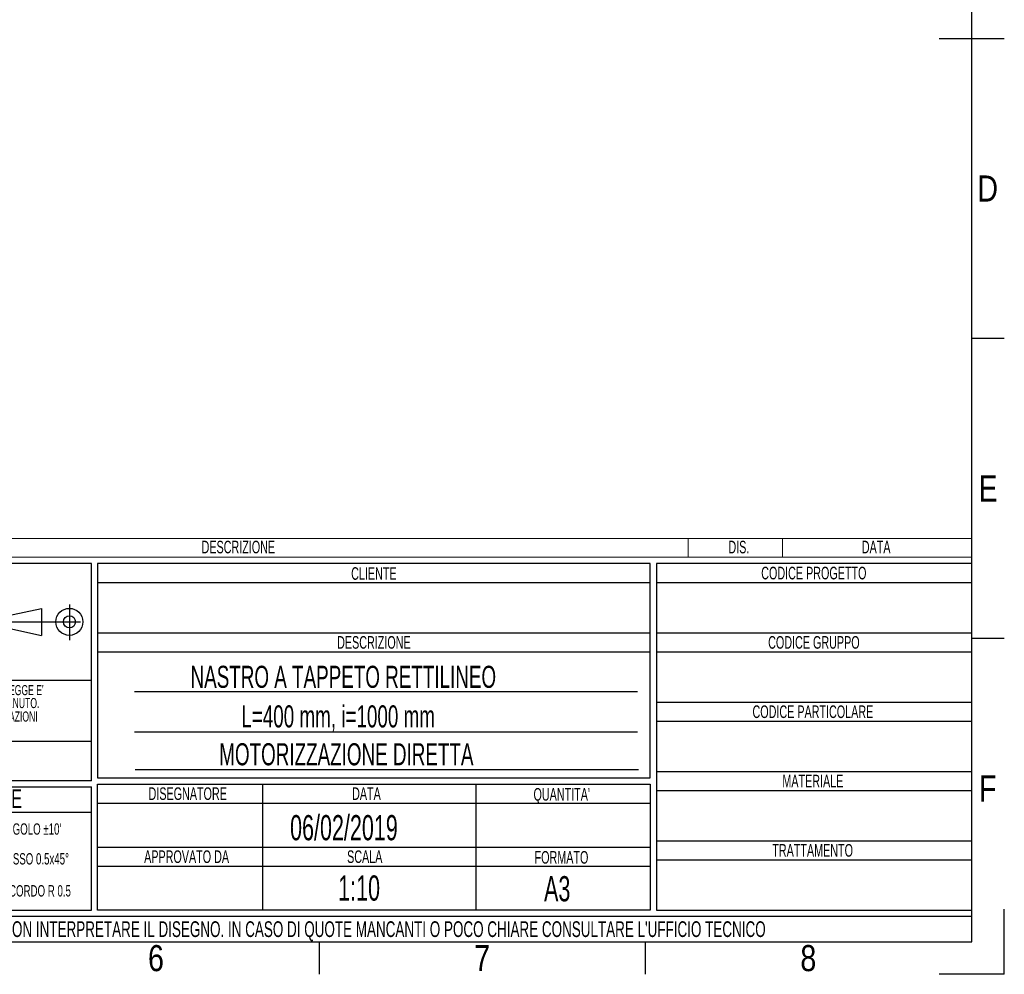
# Model space of a CAD drawing. Header units: millimetres. Extents: x 0 to 420, y 0 to 297.
# Tile 13 of 14: x 264 to 420, y 0 to 151. Entities that reach past the tile are written whole.
import ezdxf
from ezdxf.enums import TextEntityAlignment as Align

# ---------------------------------------------------------------- set-up
doc = ezdxf.new("R2010")
doc.units = ezdxf.units.MM
doc.linetypes.add('CENTERX2', pattern=[20.32, 12.7, -2.54, 2.54, -2.54])
doc.layers.add('CARTIGLIO', color=140, linetype='Continuous')
doc.styles.add('SLDTEXTSTYLE0', font='TXT', dxfattribs={"width": 0.638298})
doc.styles.add('SLDTEXTSTYLE1', font='TXT', dxfattribs={"width": 0.675})
doc.styles.add('SLDTEXTSTYLE2', font='TXT', dxfattribs={"width": 0.821468})

# ---------------------------------------------------------------- blocks, each defined once
blk = doc.blocks.new('SW_NOTE_0')
at = {"layer": 'CARTIGLIO', "color": 0, "insert": (7.53, 2.58), "char_height": 2, "attachment_point": 2, "style": 'SLDTEXTSTYLE0'}
blk.add_mtext('TRATTAMENTO', dxfattribs=at)
blk = doc.blocks.new('SW_NOTE_0_1')
at = {"layer": 'CARTIGLIO', "color": 0, "insert": (85.41, 3.22), "char_height": 2.5, "attachment_point": 2, "style": 'SLDTEXTSTYLE0'}
blk.add_mtext("ATTENZIONE: NON INTERPRETARE IL DISEGNO. IN CASO DI QUOTE MANCANTI O POCO CHIARE CONSULTARE L'UFFICIO TECNICO", dxfattribs=at)
blk = doc.blocks.new('SW_NOTE_0_2')
at = {"layer": 'CARTIGLIO', "color": 0, "insert": (3.51, 2.58), "char_height": 2, "attachment_point": 2, "style": 'SLDTEXTSTYLE0'}
blk.add_mtext('SCALA', dxfattribs=at)
blk = doc.blocks.new('SW_NOTE_0_3')
at = {"layer": 'CARTIGLIO', "color": 0, "insert": (8.67, 2.58), "char_height": 2, "attachment_point": 2, "style": 'SLDTEXTSTYLE0'}
blk.add_mtext('APPROVATO DA', dxfattribs=at)
blk = doc.blocks.new('SW_NOTE_0_4')
at = {"layer": 'CARTIGLIO', "color": 0, "insert": (5.4, 2.58), "char_height": 2, "attachment_point": 2, "style": 'SLDTEXTSTYLE0'}
blk.add_mtext('FORMATO', dxfattribs=at)
blk = doc.blocks.new('SW_NOTE_0_5')
at = {"layer": 'CARTIGLIO', "color": 0, "insert": (7.61, 2.58), "char_height": 2, "attachment_point": 2, "style": 'SLDTEXTSTYLE0'}
blk.add_mtext('DISEGNATORE', dxfattribs=at)
blk = doc.blocks.new('SW_NOTE_0_6')
at = {"layer": 'CARTIGLIO', "color": 0, "insert": (2.85, 2.58), "char_height": 2, "attachment_point": 2, "style": 'SLDTEXTSTYLE0'}
blk.add_mtext('DATA', dxfattribs=at)
blk = doc.blocks.new('SW_NOTE_0_7')
at = {"layer": 'CARTIGLIO', "color": 0, "insert": (5.56, 2.58), "char_height": 2, "attachment_point": 2, "style": 'SLDTEXTSTYLE0'}
blk.add_mtext("QUANTITA'", dxfattribs=at)
blk = doc.blocks.new('SW_NOTE_0_8')
at = {"layer": 'CARTIGLIO', "color": 0, "insert": (7.1, 2.58), "char_height": 2, "attachment_point": 2, "style": 'SLDTEXTSTYLE0'}
blk.add_mtext('DESCRIZIONE', dxfattribs=at)
blk = doc.blocks.new('SW_NOTE_0_9')
at = {"layer": 'CARTIGLIO', "color": 0, "insert": (4.23, 2.58), "char_height": 2, "attachment_point": 2, "style": 'SLDTEXTSTYLE0'}
blk.add_mtext('CLIENTE', dxfattribs=at)
blk = doc.blocks.new('SW_NOTE_0_10')
at = {"layer": 'CARTIGLIO', "color": 0, "insert": (5.69, 2.58), "char_height": 2, "attachment_point": 2, "style": 'SLDTEXTSTYLE0'}
blk.add_mtext('MATERIALE', dxfattribs=at)
blk = doc.blocks.new('SW_NOTE_0_11')
at = {"layer": 'CARTIGLIO', "color": 0, "insert": (12.15, 2.58), "char_height": 2, "attachment_point": 2, "style": 'SLDTEXTSTYLE0'}
blk.add_mtext('CODICE PARTICOLARE', dxfattribs=at)
blk = doc.blocks.new('SW_NOTE_0_12')
at = {"layer": 'CARTIGLIO', "color": 0, "insert": (9.55, 2.58), "char_height": 2, "attachment_point": 2, "style": 'SLDTEXTSTYLE0'}
blk.add_mtext('CODICE GRUPPO', dxfattribs=at)
blk = doc.blocks.new('SW_NOTE_0_13')
at = {"layer": 'CARTIGLIO', "color": 0, "insert": (10.69, 2.58), "char_height": 2, "attachment_point": 2, "style": 'SLDTEXTSTYLE0'}
blk.add_mtext('CODICE PROGETTO', dxfattribs=at)
blk = doc.blocks.new('SW_NOTE_0_14')
at = {"layer": 'CARTIGLIO', "color": 0, "insert": (6.68, 2.32), "char_height": 1.8, "attachment_point": 2, "style": 'SLDTEXTSTYLE0'}
blk.add_mtext("ANGOLO ±10'", dxfattribs=at)
blk = doc.blocks.new('SW_NOTE_0_15')
at = {"layer": 'CARTIGLIO', "color": 0, "insert": (23.94, 3.87), "char_height": 3, "attachment_point": 2, "style": 'SLDTEXTSTYLE0'}
blk.add_mtext('TOLLERANZE DI LAVORAZIONE', dxfattribs=at)
blk = doc.blocks.new('SW_NOTE_0_16')
at = {"layer": 'CARTIGLIO', "color": 0, "insert": (21.07, 5.8), "char_height": 4.5, "attachment_point": 2, "style": 'SLDTEXTSTYLE1'}
blk.add_mtext('CONFIDENZIALE', dxfattribs=at)
blk = doc.blocks.new('SW_NOTE_0_17')
at = {"layer": 'CARTIGLIO', "color": 0, "insert": (28.04, 2.06), "char_height": 1.6, "attachment_point": 2, "style": 'SLDTEXTSTYLE0'}
blk.add_mtext('DISEGNO ESEGUITO CON CAD NON SONO AMMESSE VARIAZIONI', dxfattribs=at)
blk = doc.blocks.new('SW_NOTE_0_18')
at = {"layer": 'CARTIGLIO', "color": 0, "insert": (27.34, 2.06), "char_height": 1.6, "attachment_point": 2, "style": 'SLDTEXTSTYLE0'}
blk.add_mtext('VIETATO RIPRODURRE O COMUNICARNE A TERZI IL CONTENUTO.', dxfattribs=at)
blk = doc.blocks.new('SW_NOTE_0_19')
at = {"layer": 'CARTIGLIO', "color": 0, "insert": (7.59, 2.32), "char_height": 1.8, "attachment_point": 2, "style": 'SLDTEXTSTYLE0'}
blk.add_mtext('SMUSSO 0.5x45°', dxfattribs=at)
blk = doc.blocks.new('SW_NOTE_0_21')
at = {"layer": 'CARTIGLIO', "color": 0, "char_height": 1.6, "attachment_point": 2, "style": 'SLDTEXTSTYLE0'}
for s, insert in [("DISEGNO DI PROPRIETA'", (10.28, 2.06)), ('ALUSIC srl', (25.45, 2.06)), (". A TERMINI DI LEGGE E'", (39.41, 2.06))]:
    blk.add_mtext(s, dxfattribs=dict(at, insert=insert))
blk = doc.blocks.new('SW_NOTE_0_22')
at = {"layer": 'CARTIGLIO', "color": 0, "insert": (8.57, 2.32), "char_height": 1.8, "attachment_point": 2, "style": 'SLDTEXTSTYLE0'}
blk.add_mtext('RACCORDO R 0.5', dxfattribs=at)
blk = doc.blocks.new('SW_NOTE_0_28')
at = {"layer": 'CARTIGLIO', "color": 0, "insert": (2.85, 2.58), "char_height": 2, "attachment_point": 2, "style": 'SLDTEXTSTYLE0'}
blk.add_mtext('DATA', dxfattribs=at)
blk = doc.blocks.new('SW_NOTE_0_29')
at = {"layer": 'CARTIGLIO', "color": 0, "insert": (7.1, 2.58), "char_height": 2, "attachment_point": 2, "style": 'SLDTEXTSTYLE0'}
blk.add_mtext('DESCRIZIONE', dxfattribs=at)
blk = doc.blocks.new('SW_NOTE_0_30')
at = {"layer": 'CARTIGLIO', "color": 0, "insert": (1.97, 2.58), "char_height": 2, "attachment_point": 2, "style": 'SLDTEXTSTYLE0'}
blk.add_mtext('DIS.', dxfattribs=at)
blk = doc.blocks.new('Cartiglio ALUSIC')
at = {"color": 161, "linetype": 'Continuous', "lineweight": 18}
for p, q in [((113.97, 154), (313.62, 154)), ((268.62, 154), (268.62, 151)), ((283.62, 154), (283.62, 151)), ((313.62, 151), (313.62, 154)), ((113.97, 151), (313.62, 151))]:
    blk.add_line(p, q, dxfattribs=at)
at = {"layer": 'CARTIGLIO'}
for p, q in [((173.97, 150), (113.97, 150)), ((173.97, 115.55), (173.97, 150)), ((262.62, 150), (174.97, 150)), ((174.97, 150), (174.97, 116)), ((262.62, 116), (262.62, 150)), ((313.62, 150), (263.62, 150)), ((263.62, 150), (263.62, 95)), ((313.62, 95), (313.62, 150)), ((174.97, 147), (262.62, 147)), ((263.62, 147), (313.62, 147)), ((160.56, 141.71), (166.06, 142.89)), ((166.06, 142.89), (166.06, 138.61)), ((160.56, 139.79), (166.06, 138.61)), ((174.97, 139), (262.62, 139)), ((263.62, 139), (313.62, 139)), ((174.97, 136), (262.62, 136)), ((263.62, 136), (313.62, 136)), ((113.97, 131.5), (173.97, 131.5)), ((260.62, 129.67), (180.8, 129.67)), ((263.62, 128), (313.62, 128)), ((263.62, 125), (313.62, 125)), ((180.8, 123.31), (260.62, 123.31)), ((173.97, 121.76), (113.97, 121.76)), ((180.92, 117.32), (260.74, 117.32)), ((174.97, 116), (262.62, 116)), ((263.62, 117), (313.62, 117)), ((173.97, 115.55), (113.97, 115.55)), ((113.97, 114.55), (173.97, 114.55)), ((173.97, 95), (173.97, 114.55)), ((174.97, 115), (262.62, 115)), ((174.97, 95), (174.97, 115)), ((201.14, 115), (201.14, 95)), ((234.97, 115), (234.97, 95)), ((262.62, 115), (262.62, 95)), ((263.62, 114), (313.62, 114)), ((174.97, 112), (262.62, 112)), ((173.96, 110.49), (113.96, 110.49)), ((174.97, 105), (262.62, 105)), ((263.62, 106), (313.62, 106)), ((174.97, 102), (262.62, 102)), ((263.62, 103), (313.62, 103)), ((113.97, 95), (173.97, 95)), ((313.62, 94), (113.97, 94)), ((262.62, 95), (174.97, 95)), ((263.62, 95), (313.62, 95)), ((313.62, 90), (313.62, 94)), ((113.97, 90), (313.62, 90))]:
    blk.add_line(p, q, dxfattribs=at)
at = {"layer": 'CARTIGLIO', "linetype": 'CENTERX2'}
for p, q in [((170.49, 143.5), (170.49, 137.84)), ((159.56, 140.75), (173.38, 140.75))]:
    blk.add_line(p, q, dxfattribs=at)
at = {"layer": 'CARTIGLIO', "linetype": 'Continuous'}
blk.add_line((113.97, 90), (313.62, 90), dxfattribs=at)
at = {"layer": 'CARTIGLIO'}
for radius in [2.14, 0.957]:
    blk.add_circle((170.49, 140.75), radius, dxfattribs=at)
at = {"layer": 'CARTIGLIO', "color": 140}
for name, p in [('SW_NOTE_0_29', (190.19, 151.04)), ('SW_NOTE_0_30', (274.72, 151.04)), ('SW_NOTE_0_28', (295.62, 151.04)), ('SW_NOTE_0_9', (214.56, 146.84)), ('SW_NOTE_0_13', (277.89, 146.91)), ('SW_NOTE_0_8', (211.69, 135.91)), ('SW_NOTE_0_12', (279.04, 135.91)), ('SW_NOTE_0_21', (118.97, 128.66)), ('SW_NOTE_0_18', (116.35, 126.61)), ('SW_NOTE_0_17', (115.64, 124.47)), ('SW_NOTE_0_11', (276.28, 124.91)), ('SW_NOTE_0_16', (122.24, 115.47)), ('SW_NOTE_0_10', (282.74, 113.91)), ('SW_NOTE_0_15', (119.54, 110.32)), ('SW_NOTE_0_5', (181.65, 111.91)), ('SW_NOTE_0_6', (214.76, 111.91)), ('SW_NOTE_0_7', (243.03, 111.8)), ('SW_NOTE_0_14', (157.6, 106.46)), ('SW_NOTE_0', (280.86, 102.91)), ('SW_NOTE_0_19', (156.67, 101.73)), ('SW_NOTE_0_3', (180.41, 101.91)), ('SW_NOTE_0_2', (213.83, 101.91)), ('SW_NOTE_0_4', (243.15, 101.8)), ('SW_NOTE_0_22', (155.63, 96.65)), ('SW_NOTE_0_1', (127.63, 90.02))]:
    blk.add_blockref(name, p, dxfattribs=at)
at = {"layer": 'CARTIGLIO', "color": 140, "style": 'SLDTEXTSTYLE0', "width": 0.638298}
for tag, height, p in [('AUTOATTR1', 3.5, (223.45, 133.7)), ('AUTOATTR2', 3.5, (221.93, 127.42)), ('AUTOATTR11', 3.5, (222.86, 121.41)), ('AUTOATTR8', 4, (219.24, 110)), ('AUTOATTR9', 4, (218.12, 100.42)), ('AUTOATTR0', 4, (249.03, 100.31))]:
    blk.add_attdef(tag, text='', height=height, dxfattribs=at).set_placement(p, align=Align.TOP_CENTER)
at = {"layer": 'CARTIGLIO', "color": 140}
for tag in ['AUTOATTR13', 'AUTOATTR12', 'AUTOATTR10', 'AUTOATTR7', 'AUTOATTR6', 'AUTOATTR5', 'AUTOATTR4', 'AUTOATTR3']:
    blk.add_attdef(tag, (0, 0), '', height=4, dxfattribs=at)

msp = doc.modelspace()

# ---------------------------------------------------------------- linework, layer by layer
at = {"layer": 'CARTIGLIO', "linetype": 'Continuous'}
for p, q in [((414.8274, 5.171), (414.8274, 291.8226)), ((409.6532, 148.4968), (420.0016, 148.4968)), ((420.0016, 100.894), (414.8274, 100.894)), ((420.0016, 53.2912), (414.8274, 53.2912)), ((420.0016, -0.0032), (420.0016, 10.3452)), ((5.1801, 5.171), (414.8274, 5.171)), ((215.1758, 5.171), (414.8274, 5.171)), ((311.3431, -0.0032), (311.3431, 5.171)), ((363.0852, -0.0032), (363.0852, 5.171)), ((420.0016, -0.0032), (409.6532, -0.0032))]:
    msp.add_line(p, q, dxfattribs=at)
at = {"layer": 'CARTIGLIO'}
msp.add_line((215.1774, 5.171), (414.8274, 5.171), dxfattribs=at)

# ---------------------------------------------------------------- block references
ref = msp.add_blockref('Cartiglio ALUSIC', (101.2063, -84.828), dxfattribs=at)
ref.add_attrib('AUTOATTR11', 'MOTORIZZAZIONE DIRETTA', dxfattribs={"color": 140, "height": 3.5, "style": 'SLDTEXTSTYLE0', "width": 0.638298}).set_placement((295.467, 32.1118), align=Align.BOTTOM_LEFT)
ref.add_attrib('AUTOATTR9', '1:10', dxfattribs={"color": 140, "height": 4, "style": 'SLDTEXTSTYLE0', "width": 0.638298}).set_placement((314.3285, 10.486), align=Align.BOTTOM_LEFT)
ref.add_attrib('AUTOATTR8', '06/02/2019', dxfattribs={"color": 140, "height": 4, "style": 'SLDTEXTSTYLE0', "width": 0.638298}).set_placement((306.7007, 20.0651), align=Align.BOTTOM_LEFT)
ref.add_attrib('AUTOATTR2', 'L=400 mm, i=1000 mm', dxfattribs={"color": 140, "height": 3.5, "style": 'SLDTEXTSTYLE0', "width": 0.638298}).set_placement((298.9635, 38.123), align=Align.BOTTOM_LEFT)
ref.add_attrib('AUTOATTR1', 'NASTRO A TAPPETO RETTILINEO', dxfattribs={"color": 140, "height": 3.5, "style": 'SLDTEXTSTYLE0', "width": 0.638298}).set_placement((290.9135, 44.4016), align=Align.BOTTOM_LEFT)
ref.add_attrib('AUTOATTR0', 'A3', dxfattribs={"color": 140, "height": 4, "style": 'SLDTEXTSTYLE0', "width": 0.638298}).set_placement((346.9888, 10.3744), align=Align.BOTTOM_LEFT)

# ---------------------------------------------------------------- texts
at = {"layer": 'CARTIGLIO', "char_height": 4.1394, "attachment_point": 2, "style": 'SLDTEXTSTYLE2'}
for s, insert in [('D', (417.3655, 126.7486)), ('E', (417.4255, 79.1458)), ('F', (417.3682, 31.543)), ('6', (285.4283, 4.6371)), ('8', (388.9127, 4.6371)), ('7', (337.1705, 4.6371))]:
    msp.add_mtext(s, dxfattribs=dict(at, insert=insert))

doc.saveas('drawing.dxf')
